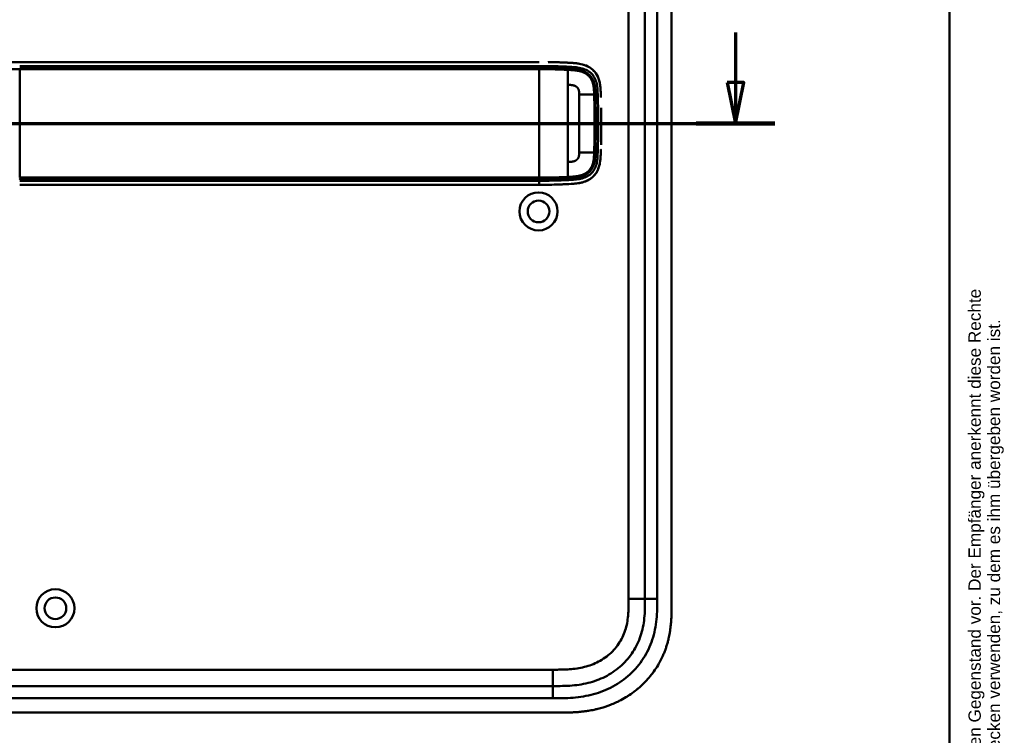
# Model space of a CAD drawing. Header units: millimetres. Extents: x 20 to 833, y 20 to 574.
# Tile 8 of 9: x 593 to 833, y 259 to 434. Entities that reach past the tile are written whole.
import ezdxf
from ezdxf.enums import TextEntityAlignment as Align

# ---------------------------------------------------------------- set-up
doc = ezdxf.new("R2010")
doc.units = ezdxf.units.MM
doc.header["$LTSCALE"] = 2
for name, color, linetype, lineweight in [('Schnittansichtslinien(DIN)', 7, 'Continuous', 70), ('Sichtbare Kanten(DIN)', 7, 'Continuous', 50), ('Sichtbare tangentiale Kanten(DIN)', 7, 'Continuous', 50), ('Skizziergeometrie(DIN)', 7, 'Continuous', 50), ('Symbole(DIN)', 7, 'Continuous', 25)]:
    doc.layers.add(name, color=color, linetype=linetype, lineweight=lineweight)
doc.styles.add('Aktuell-DIN', font='arial.ttf')
doc.styles.add('Textstil10', font='arial.ttf')
doc.styles.add('Textstil41', font='arial.ttf', dxfattribs={"width": 0.8})
doc.styles.add('Textstil83', font='arial.ttf', dxfattribs={"width": 0.8})

# ---------------------------------------------------------------- blocks, each defined once
blk = doc.blocks.new('Ränder Standardrahmen')
at = {"layer": 'Skizziergeometrie(DIN)', "flags": 128}
blk.add_lwpolyline([(10, 10), (10, 287), (410, 287), (410, 10), (10, 10)], dxfattribs=at)
blk = doc.blocks.new('Schriftfelder Heusser')
at = {"layer": 'Symbole(DIN)', "color": 7, "insert": (293.33, 191.7), "char_height": 1.5, "width": 182.3003, "attachment_point": 1, "rotation": 90, "line_spacing_factor": 0.944221, "style": 'Aktuell-DIN'}
blk.add_mtext('\\fArial|b0|i0;\\H1.5000;Die Schlossfabrik Heusser AG ist Eigentümerin dieses Dokumentes und behält sich alle Rechte an diesem und dem dargestellten Gegenstand vor. Der Empfänger anerkennt diese Rechte\\Pund wird das Dokument nicht ohne schriftliche Ermächtigung der Eigentümerin Dritten zugänglich machen oder zu anderen Zwecken verwenden, zu dem es ihm übergeben worden ist.\\P ', dxfattribs=at)
at = {"layer": 'Symbole(DIN)', "color": 179, "true_color": 0x262659, "style": 'Textstil10'}
blk.add_attdef('ERSTELLUNGSDATUM_001', (217.23, 218.29), '', height=2, dxfattribs=at)
at = {"layer": 'Symbole(DIN)', "color": 179, "true_color": 0x262659}
for tag, height, style, p in [('AUTOR', 2.49, 'Aktuell-DIN', (240.03, 219.26)), ('KONTROLLDATUM', 2, 'Textstil10', (217.42, 215.04)), ('KONTROLLIERT_VON', 2, 'Textstil10', (239.98, 215.05))]:
    blk.add_attdef(tag, text='', height=height, dxfattribs=dict(at, style=style)).set_placement(p, align=Align.MIDDLE_LEFT)
at = {"layer": 'Symbole(DIN)', "color": 7, "style": 'Textstil83', "width": 0.8}
blk.add_attdef('Anfänglicher_Ansichtsmaßstab_001', (281.57, 213.34), '', height=2.3, dxfattribs=at)
at = {"layer": 'Symbole(DIN)', "color": 179, "true_color": 0x262659, "style": 'Textstil10'}
blk.add_attdef('PROJEKT', text='', height=2, dxfattribs=at).set_placement((217.77, 209.72), align=Align.BOTTOM_LEFT)
at = {"layer": 'Symbole(DIN)', "color": 7, "style": 'Textstil41', "width": 0.8}
blk.add_attdef('STATUS', text='', height=5, dxfattribs=at).set_placement((284.53, 195.86), align=Align.MIDDLE_CENTER)
blk = doc.blocks.new('2DTransSchnitt0')
at = {"layer": 'Schnittansichtslinien(DIN)', "linetype": 'Continuous'}
for p, q in [((383.88, 215.24), (383.88, 209.14)), ((382.88, 209.14), (383.88, 204.14)), ((384.88, 209.14), (382.88, 209.14)), ((383.88, 209.14), (383.88, 204.14)), ((383.88, 204.14), (384.88, 209.14)), ((257.3, 204.14), (388.69, 204.14))]:
    blk.add_line(p, q, dxfattribs=at)
at = {"layer": 'Schnittansichtslinien(DIN)', "linetype": 'Continuous', "lineweight": 140}
blk.add_line((379.07, 204.14), (388.69, 204.14), dxfattribs=at)
at = {"layer": 'Schnittansichtslinien(DIN)', "linetype": 'Continuous', "flags": 128}
blk.add_lwpolyline([(382.88, 209.14), (383.88, 204.14), (384.88, 209.14), (382.88, 209.14)], dxfattribs=at)
at = {"layer": 'Schnittansichtslinien(DIN)'}
blk.add_solid([(382.88, 209.14), (383.88, 204.14), (384.88, 209.14), (382.88, 209.14)], dxfattribs=at)

msp = doc.modelspace()

# ---------------------------------------------------------------- linework, layer by layer
at = {"layer": 'Sichtbare Kanten(DIN)'}
for p, q in [((745.653, 292.065), (745.653, 481.496)), ((752.153, 291.065), (752.153, 482.496)), ((719.79, 423.284), (592.938, 423.284)), ((729.576, 411.281), (729.577, 411.281)), ((733.627, 411.281), (733.627, 411.281)), ((729.576, 405.281), (729.576, 405.281)), ((733.627, 405.281), (733.627, 405.281)), ((592.938, 393.284), (719.79, 393.284)), ((578.191, 270.781), (723.115, 270.781)), ((565.192, 264.281), (724.114, 264.281))]:
    msp.add_line(p, q, dxfattribs=at)
for centre, radius in [((719.653, 386.781), 4.65), ((719.653, 386.781), 2.65), ((601.653, 289.781), 4.65), ((601.653, 289.781), 2.65)]:
    msp.add_circle(centre, radius, dxfattribs=at)
for centre, radius, start, end in [((719.653, 408.281), 14, 104.46083, 104.46616), ((719.653, 408.281), 13.8, 100.78374, 100.78832), ((719.653, 408.281), 13.799, 73.28693, 73.28729), ((719.653, 408.281), 11.6, 31.18578, 31.18695), ((719.653, 408.281), 11.5, 30.35256, 30.35418), ((719.652, 408.28), 11.701, 31.98569, 31.98649), ((719.653, 408.281), 11.5, 329.64582, 329.64689), ((719.653, 408.281), 11.6, 328.81305, 328.81381), ((719.654, 408.28), 11.698, 328.01351, 328.01403), ((719.653, 408.281), 14, 255.42748, 255.43284), ((719.653, 408.281), 13.8, 259.06815, 259.07275), ((719.652, 408.283), 13.803, 286.81616, 286.8165)]:
    msp.add_arc(centre, radius, start, end, dxfattribs=at)
for points, degree, knots in [([(566.31, 423.284), (566.696, 423.284), (567.063, 423.284), (567.867, 423.284), (568.287, 423.284), (569.552, 423.284), (570.44, 423.284), (573.313, 423.284), (575.394, 423.284), (580.541, 423.284), (583.65, 423.284), (588.811, 423.284), (590.875, 423.284), (592.938, 423.284)], 3, [0, 0, 0, 0, 0.1534173, 0.1534173, 0.3047718, 0.3047718, 0.5966116, 0.5966116, 1.2249955, 1.2249955, 2.1545342, 2.1545342, 2.7736042, 2.7736042, 2.7736042, 2.7736042]), ([(722.021, 423.274), (722.021, 423.274), (722.021, 423.274), (722.021, 423.274), (722.021, 423.274), (722.021, 423.274), (722.022, 423.274), (722.022, 423.274), (722.023, 423.274), (722.028, 423.274), (722.033, 423.274), (722.045, 423.274), (722.052, 423.273), (722.077, 423.273), (722.096, 423.273), (722.211, 423.271), (722.308, 423.27), (722.438, 423.268), (722.47, 423.267), (722.513, 423.267), (722.524, 423.266), (722.539, 423.266), (722.542, 423.266), (722.547, 423.266), (722.548, 423.266), (722.55, 423.266), (722.55, 423.266), (722.551, 423.266), (722.551, 423.266), (722.551, 423.266), (722.551, 423.266), (722.551, 423.266)], 3, [0, 0, 0, 0, 0.000010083, 0.000010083, 0.000030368, 0.000030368, 0.000084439, 0.000084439, 0.00022861, 0.00022861, 0.001766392, 0.001766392, 0.003816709, 0.003816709, 0.009284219, 0.009284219, 0.038444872, 0.038444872, 0.048164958, 0.048164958, 0.051405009, 0.051405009, 0.052485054, 0.052485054, 0.052845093, 0.052845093, 0.052965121, 0.052965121, 0.053005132, 0.053005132, 0.053043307, 0.053043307, 0.053043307, 0.053043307]), ([(726.919, 423.118), (726.919, 423.118), (726.9, 423.118), (726.709, 423.127), (726.344, 423.144), (725.789, 423.169), (725.034, 423.198), (724.228, 423.227), (723.554, 423.245), (723.062, 423.257), (722.747, 423.263), (722.605, 423.265), (722.551, 423.266)], 5, [0, 0, 0, 0, 0, 0, 0.00002286, 0.00969157, 0.09825636, 0.18682115, 0.27538594, 0.36395073, 0.40823312, 0.43566831, 0.43566831, 0.43566831, 0.43566831, 0.43566831, 0.43566831]), ([(728.619, 423.003), (728.562, 423.009), (728.506, 423.015), (728.449, 423.02), (728.17, 423.046), (727.893, 423.065), (727.613, 423.082)], 3, [1.11173243, 1.11173243, 1.11173243, 1.11173243, 1.12964673, 1.12964673, 1.12964673, 1.21762011, 1.21762011, 1.21762011, 1.21762011]), ([(727.613, 423.082), (727.613, 423.082), (727.613, 423.082), (727.613, 423.082), (727.613, 423.082), (727.614, 423.082), (727.614, 423.082), (727.616, 423.082), (727.617, 423.081), (727.622, 423.081), (727.625, 423.081), (727.639, 423.08), (727.649, 423.08), (727.69, 423.077), (727.72, 423.075), (727.843, 423.067), (727.935, 423.061), (728.164, 423.045), (728.301, 423.033), (728.49, 423.016), (728.541, 423.011), (728.597, 423.005), (728.602, 423.005), (728.61, 423.004), (728.614, 423.004), (728.618, 423.003), (728.618, 423.003), (728.618, 423.003), (728.618, 423.003), (728.619, 423.003), (728.619, 423.003), (728.619, 423.003), (728.619, 423.003), (728.619, 423.003), (728.619, 423.003), (728.619, 423.003)], 3, [0, 0, 0, 0, 0.00003166, 0.00003166, 0.00007175, 0.00007175, 0.00018596, 0.00018596, 0.00052834, 0.00052834, 0.00155512, 0.00155512, 0.00463506, 0.00463506, 0.01387455, 0.01387455, 0.04159373, 0.04159373, 0.08317483, 0.08317483, 0.09876657, 0.09876657, 0.10022825, 0.10022825, 0.1013247, 0.1013247, 0.10142449, 0.10142449, 0.10147482, 0.10147482, 0.10150042, 0.10150042, 0.10151366, 0.10151366, 0.10152856, 0.10152856, 0.10152856, 0.10152856]), ([(727.748, 423.073), (728.944, 422.998), (730.154, 422.853), (731.892, 422.134), (732.466, 421.781), (733.448, 420.857), (733.827, 420.319), (734.407, 419.075), (734.581, 418.399), (734.71, 417.546), (734.73, 417.388), (734.747, 417.23)], 3, [0.0824985, 0.0824985, 0.0824985, 0.0824985, 0.4375462, 0.4375462, 0.6395491, 0.6395491, 0.838061, 0.838061, 1.045951, 1.045951, 1.0928074, 1.0928074, 1.0928074, 1.0928074]), ([(734.114, 419.7), (734.114, 419.7), (734.114, 419.7), (734.115, 419.699), (734.115, 419.699), (734.115, 419.699), (734.115, 419.698), (734.116, 419.697), (734.116, 419.696), (734.118, 419.691), (734.12, 419.688), (734.126, 419.675), (734.13, 419.665), (734.148, 419.627), (734.161, 419.597), (734.212, 419.48), (734.248, 419.391), (734.294, 419.268), (734.307, 419.234), (734.324, 419.188), (734.328, 419.175), (734.334, 419.158), (734.336, 419.153), (734.339, 419.145), (734.339, 419.143), (734.341, 419.139), (734.341, 419.138), (734.342, 419.136), (734.342, 419.135), (734.342, 419.135), (734.342, 419.134), (734.343, 419.134), (734.343, 419.134), (734.343, 419.133), (734.343, 419.133), (734.343, 419.133), (734.343, 419.133), (734.343, 419.133), (734.343, 419.133), (734.343, 419.133)], 3, [0, 0, 0, 0, 0.000053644, 0.000053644, 0.000093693, 0.000093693, 0.000213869, 0.000213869, 0.000574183, 0.000574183, 0.001654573, 0.001654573, 0.00489501, 0.00489501, 0.014615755, 0.014615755, 0.043784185, 0.043784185, 0.054719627, 0.054719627, 0.058820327, 0.058820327, 0.060417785, 0.060417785, 0.061217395, 0.061217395, 0.061618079, 0.061618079, 0.061819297, 0.061819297, 0.061920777, 0.061920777, 0.061972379, 0.061972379, 0.061999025, 0.061999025, 0.062013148, 0.062013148, 0.062029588, 0.062029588, 0.062029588, 0.062029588]), ([(734.853, 415.547), (734.853, 415.547), (734.853, 415.546), (734.853, 415.546), (734.853, 415.546), (734.853, 415.545), (734.853, 415.545), (734.853, 415.543), (734.853, 415.542), (734.853, 415.537), (734.853, 415.534), (734.854, 415.519), (734.854, 415.509), (734.856, 415.465), (734.857, 415.433), (734.861, 415.303), (734.864, 415.206), (734.869, 415.037), (734.872, 414.964), (734.876, 414.836), (734.877, 414.782), (734.879, 414.722), (734.879, 414.717), (734.88, 414.708), (734.88, 414.704), (734.88, 414.7), (734.88, 414.699), (734.88, 414.698), (734.88, 414.697), (734.88, 414.697), (734.88, 414.697), (734.88, 414.697), (734.88, 414.697), (734.88, 414.697)], 3, [0, 0, 0, 0, 0.0000685, 0.0000685, 0.000108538, 0.000108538, 0.000228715, 0.000228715, 0.000589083, 0.000589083, 0.00166957, 0.00166957, 0.004910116, 0.004910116, 0.014630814, 0.014630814, 0.043792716, 0.043792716, 0.065662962, 0.065662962, 0.08206584, 0.08206584, 0.083603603, 0.083603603, 0.084757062, 0.084757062, 0.084973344, 0.084973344, 0.085135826, 0.085135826, 0.085162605, 0.085162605, 0.085175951, 0.085175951, 0.085175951, 0.085175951]), ([(734.964, 410.589), (734.96, 411), (734.954, 411.412), (734.947, 411.824), (734.945, 411.92), (734.944, 412.016), (734.942, 412.112)], 3, [0.93532744, 0.93532744, 0.93532744, 0.93532744, 1.05789587, 1.05789587, 1.05789587, 1.08637381, 1.08637381, 1.08637381, 1.08637381]), ([(734.964, 410.589), (734.964, 410.589), (734.964, 410.589), (734.964, 410.588), (734.964, 410.588), (734.964, 410.588), (734.964, 410.587), (734.964, 410.586), (734.964, 410.585), (734.964, 410.58), (734.964, 410.576), (734.964, 410.562), (734.964, 410.551), (734.965, 410.508), (734.965, 410.475), (734.966, 410.346), (734.967, 410.249), (734.971, 409.86), (734.973, 409.568), (734.974, 409.239), (734.974, 409.201), (734.975, 409.144), (734.975, 409.125), (734.975, 409.096), (734.975, 409.087), (734.975, 409.073), (734.975, 409.068), (734.975, 409.061), (734.975, 409.058), (734.975, 409.055), (734.975, 409.054), (734.975, 409.052), (734.975, 409.051), (734.975, 409.05), (734.975, 409.05), (734.975, 409.05), (734.975, 409.049), (734.975, 409.049), (734.975, 409.049), (734.975, 409.049), (734.975, 409.049), (734.975, 409.049), (734.975, 409.049), (734.975, 409.049)], 3, [0, 0, 0, 0, 0.00007709, 0.00007709, 0.00011709, 0.00011709, 0.0002371, 0.0002371, 0.00059712, 0.00059712, 0.00167714, 0.00167714, 0.00491717, 0.00491717, 0.0146372, 0.0146372, 0.04379722, 0.04379722, 0.13127739, 0.13127739, 0.14267196, 0.14267196, 0.14836928, 0.14836928, 0.15121799, 0.15121799, 0.1526424, 0.1526424, 0.15335466, 0.15335466, 0.15371085, 0.15371085, 0.153889, 0.153889, 0.15397814, 0.15397814, 0.15402277, 0.15402277, 0.15404514, 0.15404514, 0.15405638, 0.15405638, 0.15406789, 0.15406789, 0.15406789, 0.15406789]), ([(734.975, 407.523), (734.976, 407.777), (734.976, 408.03), (734.976, 408.284), (734.976, 408.539), (734.976, 408.794), (734.975, 409.049)], 3, [0.62936601, 0.62936601, 0.62936601, 0.62936601, 0.70537642, 0.70537642, 0.70537642, 0.78178644, 0.78178644, 0.78178644, 0.78178644]), ([(734.975, 407.523), (734.975, 407.523), (734.975, 407.523), (734.975, 407.522), (734.975, 407.522), (734.975, 407.522), (734.975, 407.521), (734.975, 407.52), (734.975, 407.519), (734.975, 407.514), (734.975, 407.51), (734.975, 407.496), (734.975, 407.485), (734.975, 407.442), (734.975, 407.409), (734.974, 407.28), (734.974, 407.183), (734.971, 406.794), (734.969, 406.502), (734.966, 406.156), (734.965, 406.101), (734.964, 406.026), (734.964, 406.006), (734.964, 405.984), (734.964, 405.983), (734.964, 405.982), (734.964, 405.981), (734.964, 405.98), (734.964, 405.98), (734.964, 405.98), (734.964, 405.98), (734.964, 405.98), (734.964, 405.98), (734.964, 405.979), (734.964, 405.979), (734.964, 405.979)], 3, [0, 0, 0, 0, 0.00006794, 0.00006794, 0.00010794, 0.00010794, 0.00022795, 0.00022795, 0.00058796, 0.00058796, 0.00166798, 0.00166798, 0.00490801, 0.00490801, 0.01462802, 0.01462802, 0.04378804, 0.04378804, 0.13126821, 0.13126821, 0.14767072, 0.14767072, 0.15382172, 0.15382172, 0.15411335, 0.15411335, 0.15425925, 0.15425925, 0.15433227, 0.15433227, 0.15436886, 0.15436886, 0.15438723, 0.15438723, 0.15440595, 0.15440595, 0.15440595, 0.15440595]), ([(734.942, 404.457), (734.942, 404.457), (734.942, 404.457), (734.942, 404.457), (734.942, 404.457), (734.942, 404.456), (734.942, 404.456), (734.942, 404.454), (734.942, 404.453), (734.942, 404.448), (734.942, 404.445), (734.942, 404.43), (734.941, 404.42), (734.941, 404.376), (734.94, 404.344), (734.938, 404.214), (734.936, 404.117), (734.928, 403.729), (734.922, 403.437), (734.914, 403.124), (734.914, 403.102), (734.913, 403.075), (734.913, 403.071), (734.913, 403.064), (734.913, 403.061), (734.912, 403.057), (734.912, 403.056), (734.912, 403.055), (734.912, 403.055), (734.912, 403.055), (734.912, 403.054), (734.912, 403.054)], 3, [0, 0, 0, 0, 0.00003042, 0.00003042, 0.00007044, 0.00007044, 0.00019048, 0.00019048, 0.00055053, 0.00055053, 0.00163058, 0.00163058, 0.00487062, 0.00487062, 0.01459066, 0.01459066, 0.0437507, 0.0437507, 0.13123111, 0.13123111, 0.13788283, 0.13788283, 0.13913003, 0.13913003, 0.14006547, 0.14006547, 0.14024087, 0.14024087, 0.14037254, 0.14037254, 0.14038465, 0.14038465, 0.14038465, 0.14038465]), ([(734.942, 404.457), (734.944, 404.553), (734.945, 404.648), (734.947, 404.744), (734.954, 405.156), (734.96, 405.568), (734.964, 405.979)], 3, [0.32448872, 0.32448872, 0.32448872, 0.32448872, 0.35285696, 0.35285696, 0.35285696, 0.47549945, 0.47549945, 0.47549945, 0.47549945]), ([(734.88, 401.871), (734.88, 401.871), (734.88, 401.87), (734.88, 401.87), (734.88, 401.87), (734.88, 401.87), (734.88, 401.87), (734.879, 401.853), (734.879, 401.835), (734.878, 401.796), (734.877, 401.773), (734.872, 401.628), (734.869, 401.507), (734.862, 401.304), (734.86, 401.223), (734.856, 401.114), (734.855, 401.087), (734.854, 401.051), (734.854, 401.042), (734.853, 401.03), (734.853, 401.027), (734.853, 401.023), (734.853, 401.022), (734.853, 401.021), (734.853, 401.021), (734.853, 401.02), (734.853, 401.019), (734.853, 401.019)], 3, [0, 0, 0, 0, 0.000012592, 0.000012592, 0.000034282, 0.000034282, 0.000102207, 0.000102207, 0.005244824, 0.005244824, 0.012100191, 0.012100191, 0.048663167, 0.048663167, 0.073039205, 0.073039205, 0.081164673, 0.081164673, 0.083873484, 0.083873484, 0.084776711, 0.084776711, 0.085077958, 0.085077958, 0.085178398, 0.085178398, 0.085279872, 0.085279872, 0.085279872, 0.085279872]), ([(727.736, 393.494), (728.818, 393.561), (729.906, 393.685), (731.581, 394.276), (732.19, 394.6), (733.244, 395.475), (733.66, 395.993), (734.349, 397.289), (734.548, 398.025), (734.752, 399.254), (734.797, 399.796), (734.825, 400.341)], 3, [-1.1255121, -1.1255121, -1.1255121, -1.1255121, -0.8348812, -0.8348812, -0.6468758, -0.6468758, -0.4644401, -0.4644401, -0.2506566, -0.2506566, -0.0864851, -0.0864851, -0.0864851, -0.0864851]), ([(734.339, 397.425), (734.339, 397.425), (734.339, 397.425), (734.339, 397.425), (734.339, 397.425), (734.339, 397.424), (734.339, 397.424), (734.339, 397.423), (734.339, 397.423), (734.338, 397.42), (734.337, 397.418), (734.334, 397.41), (734.332, 397.404), (734.323, 397.379), (734.317, 397.361), (734.29, 397.287), (734.269, 397.233), (734.226, 397.125), (734.204, 397.072), (734.17, 396.992), (734.159, 396.966), (734.141, 396.926), (734.135, 396.913), (734.126, 396.894), (734.123, 396.887), (734.118, 396.877), (734.117, 396.874), (734.115, 396.869), (734.114, 396.867), (734.113, 396.865), (734.112, 396.864), (734.112, 396.863), (734.112, 396.862), (734.111, 396.862), (734.111, 396.861), (734.111, 396.861), (734.111, 396.861), (734.111, 396.861), (734.111, 396.861), (734.111, 396.861), (734.111, 396.861), (734.111, 396.861)], 3, [0, 0, 0, 0, 0.000029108, 0.000029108, 0.000069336, 0.000069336, 0.000142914, 0.000142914, 0.000363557, 0.000363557, 0.001025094, 0.001025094, 0.003009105, 0.003009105, 0.008960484, 0.008960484, 0.026815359, 0.026815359, 0.044302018, 0.044302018, 0.053052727, 0.053052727, 0.057429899, 0.057429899, 0.059619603, 0.059619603, 0.06071547, 0.06071547, 0.061264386, 0.061264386, 0.061539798, 0.061539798, 0.061678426, 0.061678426, 0.06174862, 0.06174862, 0.061784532, 0.061784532, 0.061803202, 0.061803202, 0.061823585, 0.061823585, 0.061823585, 0.061823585]), ([(728.578, 393.561), (728.577, 393.561), (728.577, 393.561), (728.576, 393.56), (728.574, 393.56), (728.571, 393.56), (728.568, 393.56), (728.552, 393.558), (728.539, 393.557), (728.234, 393.527), (727.941, 393.506), (726.081, 393.394), (724.507, 393.342), (721.886, 393.288), (720.838, 393.284), (719.79, 393.284)], 3, [0, 0, 0, 0, 0.00009264, 0.00009264, 0.00046302, 0.00046302, 0.00120364, 0.00120364, 0.00534923, 0.00534923, 0.09385067, 0.09385067, 0.56580638, 0.56580638, 0.8802723, 0.8802723, 0.8802723, 0.8802723]), ([(723.493, 393.322), (723.622, 393.325), (723.929, 393.334), (724.417, 393.348), (725.09, 393.372), (725.791, 393.399), (726.344, 393.424), (726.709, 393.441), (726.9, 393.449), (726.919, 393.45)], 5, [0.37850292, 0.37850292, 0.37850292, 0.37850292, 0.37850292, 0.37850292, 0.44282401, 0.53138881, 0.61995362, 0.70851842, 0.71828181, 0.71828181, 0.71828181, 0.71828181, 0.71828181, 0.71828181]), ([(723.115, 270.781), (723.92, 270.781), (725.516, 270.782), (727.853, 270.889), (730.118, 271.166), (733.036, 271.803), (736.47, 273.165), (740.054, 275.708), (742.885, 279.051), (744.444, 282.329), (745.191, 285.158), (745.521, 287.375), (745.651, 289.681), (745.653, 291.265), (745.653, 292.065)], 3, [18.3883596, 18.3883596, 18.3883596, 18.3883596, 18.6318617, 18.875363, 19.1188643, 19.3623656, 19.8493681, 20.3363707, 20.8233732, 21.3103757, 21.553877, 21.7973783, 22.0408796, 22.2843823, 22.2843823, 22.2843823, 22.2843823]), ([(724.114, 264.281), (724.712, 264.28), (725.763, 264.281), (726.974, 264.306), (727.887, 264.342), (728.496, 264.375), (729.259, 264.429), (729.87, 264.483), (730.633, 264.566), (731.244, 264.646), (732.158, 264.787), (733.07, 264.958), (734.276, 265.235), (735.173, 265.483), (736.061, 265.764), (736.647, 265.968), (737.518, 266.298), (738.377, 266.661), (739.638, 267.266), (740.728, 267.87), (742.043, 268.703), (743.054, 269.431), (744.261, 270.414), (745.179, 271.259), (746.26, 272.383), (747.068, 273.334), (748.002, 274.583), (748.687, 275.628), (749.38, 276.851), (749.798, 277.689), (750.181, 278.544), (750.417, 279.122), (750.69, 279.853), (750.89, 280.444), (751.117, 281.19), (751.28, 281.79), (751.498, 282.697), (751.68, 283.611), (751.868, 284.836), (751.97, 285.756), (752.045, 286.675), (752.083, 287.287), (752.117, 288.05), (752.134, 288.658), (752.147, 289.414), (752.153, 290.168), (752.153, 290.766), (752.153, 291.065)], 3, [0.00000945, 0.00000945, 0.00000945, 0.00000945, 0.04167564, 0.07292528, 0.08334182, 0.10417491, 0.11459146, 0.13542455, 0.1458411, 0.16667419, 0.17709074, 0.20834038, 0.22917347, 0.26042311, 0.27083965, 0.29167275, 0.30208929, 0.33333893, 0.35417202, 0.39583821, 0.4166713, 0.45833749, 0.47917058, 0.52083676, 0.54166985, 0.58333604, 0.60416913, 0.64583532, 0.66666841, 0.69791805, 0.70833459, 0.72916769, 0.73958423, 0.76041733, 0.77083387, 0.79166696, 0.80208351, 0.83333315, 0.85416624, 0.88541588, 0.89583243, 0.91666552, 0.92708206, 0.94791516, 0.9583317, 0.9791648, 0.99999789, 0.99999789, 0.99999789, 0.99999789])]:
    msp.add_open_spline(points, degree=degree, knots=knots, dxfattribs=at)
for points in [[(734.343, 419.133), (734.276, 419.325), (734.2, 419.515), (734.114, 419.7)], [(734.858, 415.386), (734.858, 415.379), (734.859, 415.371), (734.859, 415.364)], [(734.858, 401.181), (734.858, 401.189), (734.859, 401.197), (734.859, 401.204)], [(734.11, 396.861), (734.196, 397.045), (734.272, 397.234), (734.339, 397.425)]]:
    msp.add_open_spline(points, degree=3, dxfattribs=at)
at = {"layer": 'Sichtbare tangentiale Kanten(DIN)'}
for p, q in [((741.653, 292.065), (741.653, 481.496)), ((748.653, 481.496), (748.653, 292.065)), ((592.938, 395.028), (592.938, 421.54)), ((719.79, 421.836), (719.79, 422.294)), ((726.806, 421.672), (726.842, 422.13)), ((733.531, 415.364), (734.098, 415.364)), ((733.531, 401.204), (734.098, 401.204)), ((719.79, 394.274), (719.79, 394.732)), ((726.806, 394.896), (726.842, 394.437)), ((741.653, 292.065), (745.653, 292.065)), ((745.653, 292.065), (748.653, 292.065)), ((578.191, 274.781), (723.115, 274.781)), ((723.115, 274.781), (723.115, 270.781)), ((723.115, 270.781), (723.115, 267.781)), ((723.115, 267.781), (578.191, 267.781))]:
    msp.add_line(p, q, dxfattribs=at)
for centre, major_axis, start_param, end_param in [((726.794, 397.915), (0, 24.021), 5.6792479, 6.0669001), ((726.794, 418.708), (0, -24.076), 0.258128, 0.6390408)]:
    msp.add_ellipse(centre, major_axis=major_axis, ratio=0.00001, start_param=start_param, end_param=end_param, dxfattribs=at)
for points, degree, knots in [([(564.426, 421.534), (565.254, 421.534), (566.183, 421.534), (567.21, 421.534), (567.723, 421.534), (568.26, 421.534), (568.813, 421.534), (569.367, 421.534), (569.937, 421.535), (570.52, 421.535), (571.102, 421.535), (571.697, 421.535), (572.298, 421.535), (572.9, 421.536), (573.51, 421.536), (574.124, 421.536), (574.737, 421.536), (575.355, 421.537), (575.976, 421.537), (576.597, 421.537), (577.22, 421.537), (577.844, 421.538), (578.469, 421.538), (579.095, 421.538), (579.722, 421.538), (580.349, 421.539), (580.978, 421.539), (581.606, 421.539), (582.235, 421.539), (582.864, 421.539), (583.494, 421.539), (584.123, 421.54), (584.753, 421.54), (585.383, 421.54), (586.013, 421.54), (586.643, 421.54), (587.273, 421.54), (587.903, 421.54), (588.533, 421.54), (589.163, 421.54), (589.793, 421.54), (590.423, 421.54), (591.053, 421.54), (591.681, 421.54), (592.31, 421.54), (592.938, 421.54)], 3, [-0.0090822, -0.0090822, -0.0090822, -0.0090822, 0.368934, 0.368934, 0.368934, 0.5579421, 0.5579421, 0.5579421, 0.7469502, 0.7469502, 0.7469502, 0.9359583, 0.9359583, 0.9359583, 1.1249664, 1.1249664, 1.1249664, 1.3139745, 1.3139745, 1.3139745, 1.5029826, 1.5029826, 1.5029826, 1.6919907, 1.6919907, 1.6919907, 1.8809988, 1.8809988, 1.8809988, 2.0700069, 2.0700069, 2.0700069, 2.259015, 2.259015, 2.259015, 2.4480231, 2.4480231, 2.4480231, 2.6370312, 2.6370312, 2.6370312, 2.8260393, 2.8260393, 2.8260393, 3.0147053, 3.0147053, 3.0147053, 3.0147053]), ([(592.938, 422.294), (602.894, 422.294), (612.878, 422.294), (622.825, 422.294), (643.254, 422.294), (663.728, 422.294), (684.166, 422.294), (690.75, 422.294), (697.341, 422.294), (703.938, 422.294), (709.243, 422.294), (714.558, 422.295), (719.79, 422.294)], 3, [23.2299829, 23.2299829, 23.2299829, 23.2299829, 26.2168354, 26.2168354, 26.2168354, 32.3515912, 32.3515912, 32.3515912, 34.3279835, 34.3279835, 34.3279835, 35.9173864, 35.9173864, 35.9173864, 35.9173864]), ([(719.797, 421.836), (719.79, 421.836), (716.644, 421.837), (710.309, 421.836), (700.754, 421.837), (688.077, 421.836), (672.227, 421.837), (656.36, 421.837), (640.507, 421.837), (626.24, 421.837), (613.549, 421.837), (604.035, 421.837), (597.695, 421.837), (594.524, 421.837), (592.938, 421.837)], 5, [20.6437384, 20.6437384, 20.6437384, 20.6437384, 20.6437384, 20.6437384, 20.6474288, 22.2330696, 23.8187104, 25.4043512, 26.989992, 28.5756328, 30.1612736, 31.7469144, 32.5397348, 33.3329244, 33.3329244, 33.3329244, 33.3329244, 33.3329244, 33.3329244]), ([(592.939, 421.54), (595.582, 421.54), (598.224, 421.54), (603.509, 421.54), (606.151, 421.54), (614.079, 421.54), (619.366, 421.54), (629.938, 421.54), (635.223, 421.54), (645.792, 421.54), (651.077, 421.54), (661.649, 421.54), (666.937, 421.54), (677.509, 421.54), (682.792, 421.54), (693.358, 421.54), (698.644, 421.54), (709.236, 421.54), (714.551, 421.541), (719.79, 421.54)], 3, [3.0147053, 3.0147053, 3.0147053, 3.0147053, 3.8078678, 3.8078678, 4.6006882, 4.6006882, 6.186329, 6.186329, 7.7719698, 7.7719698, 9.3576106, 9.3576106, 10.9432514, 10.9432514, 12.5288922, 12.5288922, 14.114533, 14.114533, 15.703149, 15.703149, 15.703149, 15.703149]), ([(719.79, 421.54), (719.957, 421.54), (720.298, 421.54), (720.812, 421.539), (721.498, 421.539), (722.354, 421.524), (723.224, 421.511), (724.101, 421.484), (724.997, 421.455), (725.719, 421.424), (726.258, 421.4), (726.616, 421.384), (726.794, 421.375)], 5, [15.70314896, 15.70314896, 15.70314896, 15.70314896, 15.70314896, 15.70314896, 15.78784381, 15.87551383, 15.96318385, 16.05085387, 16.13852389, 16.22619391, 16.31386394, 16.40213792, 16.40213792, 16.40213792, 16.40213792, 16.40213792, 16.40213792]), ([(719.798, 422.294), (720.078, 422.294), (720.357, 422.294), (720.636, 422.294), (720.781, 422.293), (720.926, 422.293), (721.071, 422.292), (721.215, 422.291), (721.359, 422.29), (721.504, 422.289), (721.648, 422.288), (721.794, 422.287), (721.939, 422.285), (722.084, 422.283), (722.228, 422.281), (722.373, 422.279), (722.517, 422.276), (722.662, 422.274), (722.807, 422.271), (722.952, 422.268), (723.097, 422.265), (723.243, 422.262), (723.534, 422.255), (723.828, 422.247), (724.126, 422.238), (724.423, 422.229), (724.724, 422.218), (725.029, 422.207), (725.333, 422.196), (725.64, 422.184), (725.944, 422.171), (726.248, 422.158), (726.549, 422.144), (726.842, 422.13)], 3, [35.91738638, 35.91738638, 35.91738638, 35.91738638, 36.00219131, 36.00219131, 36.00219131, 36.0464737, 36.0464737, 36.0464737, 36.0907561, 36.0907561, 36.0907561, 36.13503849, 36.13503849, 36.13503849, 36.17932089, 36.17932089, 36.17932089, 36.22360328, 36.22360328, 36.22360328, 36.26788568, 36.26788568, 36.26788568, 36.35645047, 36.35645047, 36.35645047, 36.44501526, 36.44501526, 36.44501526, 36.53358005, 36.53358005, 36.53358005, 36.62221221, 36.62221221, 36.62221221, 36.62221221]), ([(726.806, 421.672), (726.806, 421.672), (726.628, 421.68), (726.271, 421.697), (725.731, 421.72), (725.007, 421.751), (724.112, 421.78), (723.23, 421.808), (722.36, 421.821), (721.502, 421.835), (720.819, 421.836), (720.308, 421.836), (719.97, 421.836), (719.805, 421.836)], 5, [19.94598273, 19.94598273, 19.94598273, 19.94598273, 19.94598273, 19.94598273, 19.94606864, 20.03373866, 20.12140868, 20.2090787, 20.29674872, 20.38441874, 20.47208877, 20.55975879, 20.64297049, 20.64297049, 20.64297049, 20.64297049, 20.64297049, 20.64297049]), ([(726.794, 421.375), (727.062, 421.362), (727.594, 421.335), (728.379, 421.284), (729.405, 421.164), (730.663, 420.816), (731.756, 420.166), (732.567, 419.185), (733.021, 417.968), (733.166, 416.943), (733.208, 416.155), (733.227, 415.628), (733.236, 415.364)], 5, [0, 0, 0, 0, 0, 0, 0.1323154, 0.2652369, 0.3981584, 0.5310799, 0.6640014, 0.7969228, 0.9298443, 1.0627357, 1.0627357, 1.0627357, 1.0627357, 1.0627357, 1.0627357]), ([(733.531, 415.364), (733.531, 415.366), (733.522, 415.633), (733.502, 416.167), (733.46, 416.974), (733.311, 418.041), (732.832, 419.34), (731.954, 420.403), (730.781, 421.096), (729.463, 421.457), (728.409, 421.58), (727.612, 421.631), (727.076, 421.658), (726.806, 421.672)], 5, [18.8815067, 18.8815067, 18.8815067, 18.8815067, 18.8815067, 18.8815067, 18.8826968, 19.0156183, 19.1485397, 19.2814612, 19.4143827, 19.5473042, 19.6802257, 19.8131472, 19.9459825, 19.9459825, 19.9459825, 19.9459825, 19.9459825, 19.9459825]), ([(726.842, 422.13), (726.874, 422.129), (726.905, 422.128), (726.937, 422.126), (727.465, 422.101), (727.973, 422.074), (728.471, 422.026), (728.969, 421.978), (729.458, 421.911), (729.931, 421.804), (730.403, 421.698), (730.858, 421.552), (731.278, 421.357), (731.698, 421.161), (732.082, 420.915), (732.417, 420.617), (732.751, 420.319), (733.036, 419.968), (733.262, 419.576), (733.488, 419.184), (733.656, 418.752), (733.776, 418.299), (733.896, 417.845), (733.969, 417.37), (734.015, 416.88), (734.061, 416.39), (734.081, 415.883), (734.098, 415.364)], 3, [36.6222122, 36.6222122, 36.6222122, 36.6222122, 36.6318135, 36.6318135, 36.6318135, 36.79214, 36.79214, 36.79214, 36.9524664, 36.9524664, 36.9524664, 37.1127929, 37.1127929, 37.1127929, 37.2731193, 37.2731193, 37.2731193, 37.4334457, 37.4334457, 37.4334457, 37.5937722, 37.5937722, 37.5937722, 37.7540986, 37.7540986, 37.7540986, 37.9140671, 37.9140671, 37.9140671, 37.9140671]), ([(734.114, 419.7), (734.037, 419.866), (733.952, 420.029), (733.858, 420.187), (733.576, 420.666), (733.218, 421.094), (732.81, 421.449), (732.401, 421.804), (731.944, 422.087), (731.463, 422.306), (730.983, 422.525), (730.479, 422.68), (729.973, 422.792), (729.523, 422.891), (729.07, 422.957), (728.619, 423.003)], 3, [0.43542627, 0.43542627, 0.43542627, 0.43542627, 0.48834098, 0.48834098, 0.48834098, 0.64866741, 0.64866741, 0.64866741, 0.80899385, 0.80899385, 0.80899385, 0.96932029, 0.96932029, 0.96932029, 1.11173243, 1.11173243, 1.11173243, 1.11173243]), ([(734.853, 415.547), (734.836, 416.039), (734.815, 416.536), (734.767, 417.037), (734.716, 417.575), (734.634, 418.116), (734.491, 418.65), (734.448, 418.812), (734.398, 418.974), (734.343, 419.133)], 3, [0.01848073, 0.01848073, 0.01848073, 0.01848073, 0.1676881, 0.1676881, 0.1676881, 0.32801454, 0.32801454, 0.32801454, 0.37673844, 0.37673844, 0.37673844, 0.37673844]), ([(733.236, 415.364), (733.236, 415.364), (733.236, 415.361), (733.248, 415.007), (733.268, 414.3), (733.301, 413.233), (733.326, 411.82), (733.352, 410.05), (733.356, 408.284), (733.352, 406.517), (733.326, 404.745), (733.301, 403.332), (733.268, 402.266), (733.248, 401.558), (733.236, 401.204)], 5, [17.4648757, 17.4648757, 17.4648757, 17.4648757, 17.4648757, 17.4648757, 17.4649058, 17.4661327, 17.6430367, 17.8199407, 17.9968447, 18.1737487, 18.3506528, 18.5275568, 18.7044608, 18.8826218, 18.8826218, 18.8826218, 18.8826218, 18.8826218, 18.8826218]), ([(733.531, 401.204), (733.531, 401.204), (733.543, 401.557), (733.562, 402.262), (733.596, 403.33), (733.62, 404.741), (733.646, 406.515), (733.65, 408.284), (733.646, 410.053), (733.62, 411.827), (733.596, 413.238), (733.562, 414.306), (733.543, 415.011), (733.531, 415.364)], 5, [0.0000012, 0.0000012, 0.0000012, 0.0000012, 0.0000012, 0.0000012, 0.0000376, 0.1769417, 0.3538457, 0.5307497, 0.7076537, 0.8845577, 1.0614618, 1.2383658, 1.415305, 1.415305, 1.415305, 1.415305, 1.415305, 1.415305]), ([(734.098, 415.364), (734.099, 415.339), (734.1, 415.312), (734.101, 415.285), (734.11, 414.999), (734.119, 414.71), (734.128, 414.419), (734.136, 414.129), (734.144, 413.838), (734.151, 413.545), (734.238, 410.038), (734.238, 406.53), (734.151, 403.023), (734.144, 402.731), (734.136, 402.439), (734.128, 402.149), (734.119, 401.858), (734.11, 401.569), (734.101, 401.283), (734.1, 401.256), (734.099, 401.23), (734.098, 401.204)], 3, [0, 0, 0, 0, 0.0080362, 0.0080362, 0.0080362, 0.096166, 0.096166, 0.096166, 0.1842959, 0.1842959, 0.1842959, 1.2418542, 1.2418542, 1.2418542, 1.3299841, 1.3299841, 1.3299841, 1.418114, 1.418114, 1.418114, 1.4261482, 1.4261482, 1.4261482, 1.4261482]), ([(733.236, 401.204), (733.227, 400.94), (733.208, 400.414), (733.166, 399.626), (733.021, 398.601), (732.568, 397.384), (731.758, 396.404), (730.666, 395.753), (729.408, 395.405), (728.381, 395.284), (727.596, 395.234), (727.063, 395.206), (726.794, 395.193)], 5, [18.8826218, 18.8826218, 18.8826218, 18.8826218, 18.8826218, 18.8826218, 19.0154411, 19.1482958, 19.2811505, 19.4140052, 19.5468599, 19.6797147, 19.8125694, 19.9453572, 19.9453572, 19.9453572, 19.9453572, 19.9453572, 19.9453572]), ([(726.806, 394.896), (726.807, 394.896), (727.078, 394.91), (727.615, 394.937), (728.412, 394.988), (729.467, 395.112), (730.784, 395.473), (731.956, 396.167), (732.833, 397.23), (733.312, 398.53), (733.46, 399.598), (733.502, 400.404), (733.522, 400.937), (733.531, 401.204)], 5, [0, 0, 0, 0, 0, 0, 0.0004489, 0.1333037, 0.2661584, 0.3990131, 0.5318678, 0.6647225, 0.7975772, 0.9304319, 1.0644705, 1.0644705, 1.0644705, 1.0644705, 1.0644705, 1.0644705]), ([(734.098, 401.204), (734.081, 400.685), (734.061, 400.178), (734.015, 399.688), (733.969, 399.198), (733.896, 398.723), (733.776, 398.269), (733.656, 397.816), (733.488, 397.384), (733.262, 396.992), (733.036, 396.6), (732.751, 396.249), (732.417, 395.951), (732.082, 395.653), (731.698, 395.407), (731.278, 395.211), (730.858, 395.016), (730.403, 394.87), (729.931, 394.764), (729.459, 394.657), (728.97, 394.59), (728.472, 394.542), (727.973, 394.494), (727.464, 394.467), (726.936, 394.442), (726.905, 394.44), (726.875, 394.439), (726.844, 394.438)], 3, [0, 0, 0, 0, 0.159971, 0.159971, 0.159971, 0.3202974, 0.3202974, 0.3202974, 0.4806238, 0.4806238, 0.4806238, 0.6409502, 0.6409502, 0.6409502, 0.8012765, 0.8012765, 0.8012765, 0.9616029, 0.9616029, 0.9616029, 1.1219293, 1.1219293, 1.1219293, 1.2822557, 1.2822557, 1.2822557, 1.2916213, 1.2916213, 1.2916213, 1.2916213]), ([(734.339, 397.425), (734.396, 397.588), (734.447, 397.753), (734.491, 397.918), (734.634, 398.452), (734.716, 398.993), (734.767, 399.531), (734.815, 400.031), (734.836, 400.527), (734.853, 401.019)], 3, [1.63041697, 1.63041697, 1.63041697, 1.63041697, 1.680145, 1.680145, 1.680145, 1.84047137, 1.84047137, 1.84047137, 1.98948416, 1.98948416, 1.98948416, 1.98948416]), ([(728.578, 393.561), (729.043, 393.607), (729.509, 393.674), (729.973, 393.776), (730.479, 393.888), (730.983, 394.043), (731.463, 394.262), (731.944, 394.481), (732.401, 394.764), (732.81, 395.119), (733.218, 395.474), (733.576, 395.902), (733.858, 396.381), (733.95, 396.536), (734.034, 396.697), (734.11, 396.861)], 3, [0.89201073, 0.89201073, 0.89201073, 0.89201073, 1.03883948, 1.03883948, 1.03883948, 1.19916586, 1.19916586, 1.19916586, 1.35949224, 1.35949224, 1.35949224, 1.51981862, 1.51981862, 1.51981862, 1.57193431, 1.57193431, 1.57193431, 1.57193431]), ([(592.939, 394.731), (592.939, 394.731), (594.525, 394.731), (597.696, 394.731), (604.037, 394.731), (613.55, 394.731), (626.24, 394.731), (640.507, 394.731), (656.36, 394.731), (672.227, 394.731), (688.083, 394.731), (700.759, 394.731), (710.312, 394.732), (716.646, 394.731), (719.79, 394.732)], 5, [0, 0, 0, 0, 0, 0, 0.0001149, 0.7929364, 1.585758, 3.1714011, 4.7570442, 6.3426873, 7.9283304, 9.5139735, 11.0996166, 12.6881676, 12.6881676, 12.6881676, 12.6881676, 12.6881676, 12.6881676]), ([(719.798, 395.028), (719.791, 395.028), (716.646, 395.027), (710.309, 395.028), (700.755, 395.027), (688.077, 395.028), (672.227, 395.028), (656.36, 395.028), (640.507, 395.028), (626.24, 395.028), (613.55, 395.028), (604.036, 395.028), (597.696, 395.028), (594.524, 395.028), (592.938, 395.028)], 5, [20.6435054, 20.6435054, 20.6435054, 20.6435054, 20.6435054, 20.6435054, 20.6473042, 22.2329473, 23.8185904, 25.4042335, 26.9898766, 28.5755197, 30.1611628, 31.7468058, 32.5396274, 33.3326459, 33.3326459, 33.3326459, 33.3326459, 33.3326459, 33.3326459]), ([(719.79, 394.732), (719.958, 394.732), (720.299, 394.732), (720.814, 394.732), (721.501, 394.732), (722.362, 394.747), (723.233, 394.76), (724.116, 394.788), (725.01, 394.817), (725.734, 394.848), (726.273, 394.871), (726.629, 394.888), (726.806, 394.896)], 5, [0, 0, 0, 0, 0, 0, 0.08482586, 0.17256087, 0.26029588, 0.3480309, 0.43576591, 0.52350093, 0.61123594, 0.69852104, 0.69852104, 0.69852104, 0.69852104, 0.69852104, 0.69852104]), ([(726.843, 394.437), (726.842, 394.437), (726.666, 394.429), (726.311, 394.413), (725.767, 394.388), (725.029, 394.36), (724.119, 394.328), (723.231, 394.304), (722.359, 394.287), (721.484, 394.277), (720.796, 394.274), (720.309, 394.274), (719.973, 394.274), (719.79, 394.274)], 5, [0.00008405, 0.00008405, 0.00008405, 0.00008405, 0.00008405, 0.00008405, 0.00030268, 0.08886749, 0.17743229, 0.26599709, 0.35456189, 0.4431267, 0.5316915, 0.6202563, 0.7088211, 0.7088211, 0.7088211, 0.7088211, 0.7088211, 0.7088211]), ([(726.794, 395.193), (726.794, 395.193), (726.617, 395.184), (726.26, 395.168), (725.721, 395.144), (725, 395.113), (724.105, 395.084), (723.227, 395.057), (722.356, 395.044), (721.503, 395.029), (720.82, 395.029), (720.309, 395.028), (719.971, 395.028), (719.807, 395.028)], 5, [19.94535764, 19.94535764, 19.94535764, 19.94535764, 19.94535764, 19.94535764, 19.94542406, 20.03315907, 20.12089408, 20.2086291, 20.29636411, 20.38409913, 20.47183414, 20.55956915, 20.64266413, 20.64266413, 20.64266413, 20.64266413, 20.64266413, 20.64266413]), ([(719.79, 394.274), (714.496, 394.274), (709.22, 394.274), (703.936, 394.274), (684.587, 394.274), (665.238, 394.274), (645.873, 394.274), (632.868, 394.274), (619.902, 394.274), (606.892, 394.274), (602.243, 394.274), (597.583, 394.274), (592.938, 394.274)], 3, [0, 0, 0, 0, 1.5856418, 1.5856418, 1.5856418, 7.3915416, 7.3915416, 7.3915416, 11.2904322, 11.2904322, 11.2904322, 12.683632, 12.683632, 12.683632, 12.683632]), ([(723.115, 274.781), (723.278, 274.781), (723.442, 274.781), (723.606, 274.781), (724.048, 274.781), (724.491, 274.783), (724.933, 274.789), (725.086, 274.792), (725.238, 274.794), (725.39, 274.798), (725.467, 274.8), (725.543, 274.802), (725.619, 274.804), (725.695, 274.806), (725.771, 274.808), (725.851, 274.811), (726.161, 274.821), (726.455, 274.833), (726.761, 274.851), (726.768, 274.852), (726.775, 274.852), (726.783, 274.852), (727.4, 274.888), (727.988, 274.94), (728.581, 275.016), (728.59, 275.017), (728.6, 275.018), (728.609, 275.02), (729.209, 275.097), (729.801, 275.198), (730.391, 275.329), (730.396, 275.331), (730.402, 275.332), (730.407, 275.333), (731.006, 275.467), (731.602, 275.633), (732.182, 275.831), (732.185, 275.833), (732.189, 275.834), (732.192, 275.835), (732.779, 276.036), (733.36, 276.275), (733.919, 276.547), (734.478, 276.82), (735.022, 277.13), (735.542, 277.475), (736.062, 277.819), (736.56, 278.2), (737.027, 278.612), (737.498, 279.026), (737.943, 279.478), (738.349, 279.954), (738.753, 280.429), (739.126, 280.937), (739.457, 281.465), (739.786, 281.99), (740.079, 282.544), (740.329, 283.108), (740.576, 283.667), (740.785, 284.251), (740.955, 284.839), (740.956, 284.843), (740.957, 284.847), (740.958, 284.851), (741.124, 285.429), (741.253, 286.017), (741.351, 286.61), (741.353, 286.619), (741.354, 286.628), (741.356, 286.637), (741.452, 287.226), (741.518, 287.815), (741.564, 288.432), (741.564, 288.439), (741.565, 288.447), (741.565, 288.454), (741.588, 288.759), (741.604, 289.053), (741.616, 289.354), (741.629, 289.665), (741.637, 289.973), (741.642, 290.281), (741.653, 290.878), (741.653, 291.472), (741.653, 292.065)], 3, [0, 0, 0, 0, 0.0490671, 0.0490671, 0.0490671, 0.1818725, 0.1818725, 0.1818725, 0.2275822, 0.2275822, 0.2275822, 0.2504376, 0.2504376, 0.2504376, 0.2732931, 0.2732931, 0.2732931, 0.3625526, 0.3625526, 0.3625526, 0.3647147, 0.3647147, 0.3647147, 0.5447737, 0.5447737, 0.5447737, 0.5475879, 0.5475879, 0.5475879, 0.7297386, 0.7297386, 0.7297386, 0.7313885, 0.7313885, 0.7313885, 0.9165146, 0.9165146, 0.9165146, 0.9175992, 0.9175992, 0.9175992, 1.1050076, 1.1050076, 1.1050076, 1.2924792, 1.2924792, 1.2924792, 1.4799717, 1.4799717, 1.4799717, 1.6686885, 1.6686885, 1.6686885, 1.8566662, 1.8566662, 1.8566662, 2.0435313, 2.0435313, 2.0435313, 2.2286199, 2.2286199, 2.2286199, 2.2299464, 2.2299464, 2.2299464, 2.4117448, 2.4117448, 2.4117448, 2.4144628, 2.4144628, 2.4144628, 2.594816, 2.594816, 2.594816, 2.5970115, 2.5970115, 2.5970115, 2.6862568, 2.6862568, 2.6862568, 2.7781066, 2.7781066, 2.7781066, 2.9561096, 2.9561096, 2.9561096, 2.9561096]), ([(748.653, 292.065), (748.653, 291.265), (748.652, 289.618), (748.511, 287.085), (748.137, 284.561), (747.27, 281.272), (745.433, 277.403), (742.1, 273.47), (737.908, 270.499), (733.93, 268.925), (730.613, 268.202), (728.091, 267.895), (725.567, 267.782), (723.92, 267.781), (723.115, 267.781)], 3, [18.388359, 18.388359, 18.388359, 18.388359, 18.6318621, 18.8753634, 19.1188646, 19.3623659, 19.8493685, 20.336371, 20.8233735, 21.3103761, 21.5538774, 21.7973786, 22.0408799, 22.2843826, 22.2843826, 22.2843826, 22.2843826])]:
    msp.add_open_spline(points, degree=degree, knots=knots, dxfattribs=at)
for points, degree in [([(719.79, 395.028), (719.792, 397.177), (719.793, 404.056), (719.793, 412.512), (719.792, 419.391), (719.79, 421.54)], 5), ([(727.613, 423.082), (727.383, 423.095), (727.152, 423.106), (726.919, 423.118)], 3), ([(729.577, 415.364), (729.575, 416.028), (729.585, 416.605), (729.334, 417.116), (728.911, 417.487), (728.276, 417.69), (727.593, 417.682), (726.794, 417.684)], 7), ([(726.794, 398.884), (726.794, 401.959), (726.794, 406.061), (726.794, 410.506), (726.794, 414.609), (726.794, 417.684)], 5), ([(729.577, 415.364), (729.577, 412.534), (729.577, 409.7), (729.576, 406.868), (729.577, 404.034), (729.577, 401.204)], 5), ([(733.236, 415.364), (732.485, 415.364), (731.751, 415.364), (731.027, 415.364), (730.305, 415.364), (729.577, 415.364)], 5), ([(729.577, 401.204), (729.574, 400.539), (729.585, 399.964), (729.333, 399.451), (728.912, 399.082), (728.275, 398.878), (727.593, 398.886), (726.794, 398.884)], 7), ([(733.236, 401.204), (732.485, 401.204), (731.751, 401.204), (731.027, 401.204), (730.305, 401.204), (729.577, 401.204)], 5), ([(719.79, 393.284), (719.79, 393.284), (719.79, 393.284), (719.79, 393.504), (719.79, 393.87), (719.79, 394.274)], 5)]:
    msp.add_open_spline(points, degree=degree, dxfattribs=at)

# ---------------------------------------------------------------- block references
at = {"xscale": 2, "yscale": 2, "zscale": 2}
for name, p in [('Ränder Standardrahmen', (0, 0)), ('Schriftfelder Heusser', (238, -362.833))]:
    msp.add_blockref(name, p, dxfattribs=at)
at = {"layer": 'Schnittansichtslinien(DIN)', "xscale": 2, "yscale": 2, "zscale": 2}
msp.add_blockref('2DTransSchnitt0', (0, 0), dxfattribs=at)

doc.saveas('drawing.dxf')
